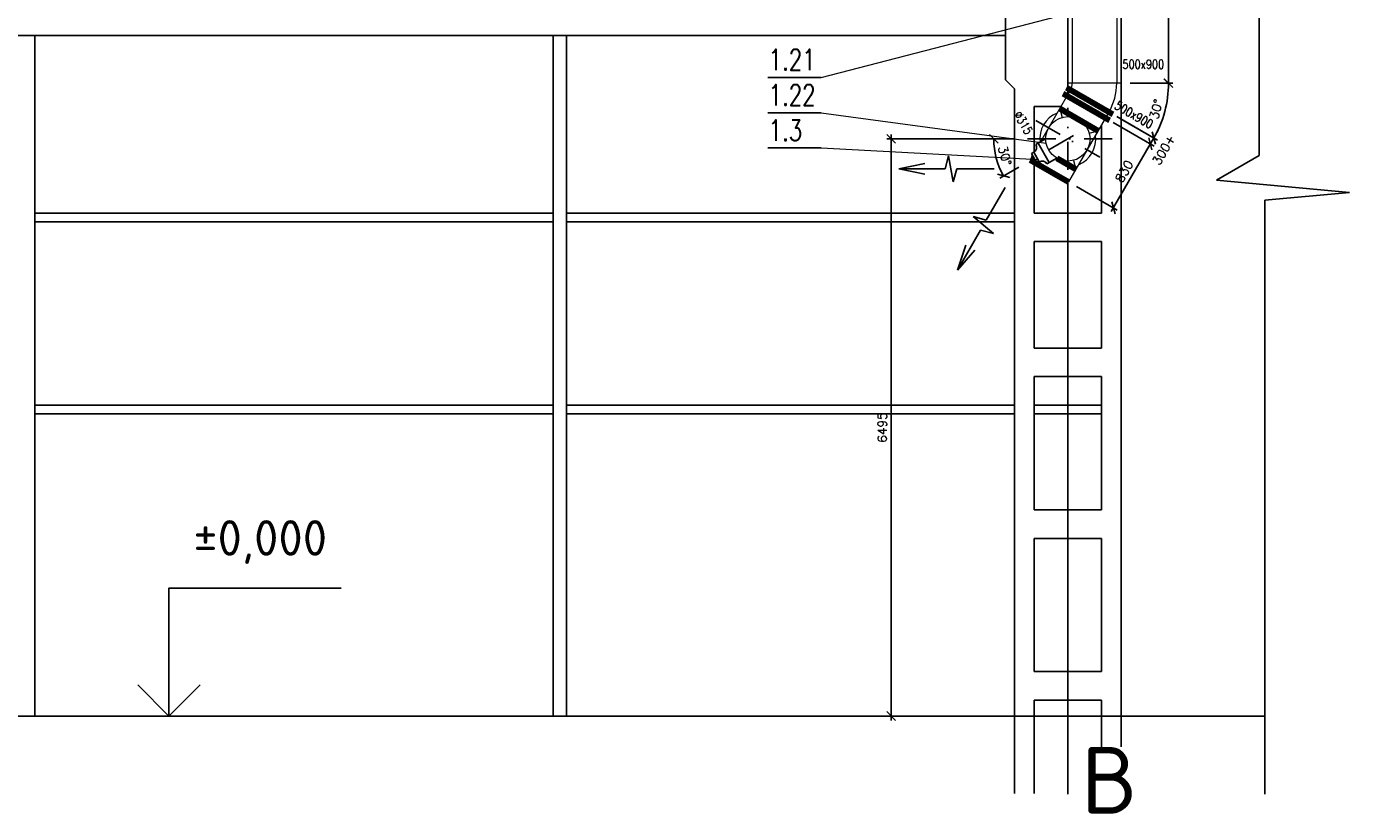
# Model space of a CAD drawing. Header units: millimetres. Extents: x -746391 to 410178, y -169697 to 100555.
# Tile 61 of 179: x 89045 to 103933, y -54784 to -45927. Entities that reach past the tile are written whole.
import ezdxf
from ezdxf.enums import TextEntityAlignment as Align

# ---------------------------------------------------------------- set-up
doc = ezdxf.new("R2010")
doc.units = ezdxf.units.MM
doc.linetypes.add('ČERCHOVANÁ', pattern=[25.4, 12.7, -6.35, 0, -6.35])
doc.layers.get('0').update_dxf_attribs({"color": 9})
doc.layers.get('Defpoints').update_dxf_attribs({"color": 9})
doc.layers.add('VZT-KOTY', color=2, linetype='Continuous', lineweight=25)
for name, color, linetype in [('VZT-KÓTY', 2, 'Continuous'), ('VZT-POZICE', 6, 'Continuous'), ('VZT-PŘÍOD-OSY', 1, 'ČERCHOVANÁ'), ('VZT-PŘÍVOD-TENKÉ', 4, 'Continuous'), ('VZT-PŘÍVOD-VÝKON', 2, 'Continuous'), ('VZT-PŘÍVOD-ZAŘÍZENÍ', 3, 'Continuous'), ('VZT-STAVBA', 7, 'Continuous'), ('VZT-ZAŘ', 3, 'Continuous')]:
    doc.layers.add(name, color=color, linetype=linetype)
doc.styles.add('A99_kota', font='isocpeur.ttf', dxfattribs={"height": 2})
doc.styles.add('ad_popis 100', font='isocpeur.ttf', dxfattribs={"height": 200})
doc.styles.add('RomanS', font='romans.shx')
doc.dimstyles.new('VZT50', dxfattribs={"dimscale": 50, "dimtxt": 2, "dimasz": 2, "dimexe": 1, "dimexo": 2, "dimgap": 1, "dimtad": 1, "dimtoh": 1, "dimdec": 0, "dimzin": 0, "dimdsep": 46, "dimtxsty": 'RomanS', "dimblk1": 'OBLIQUE', "dimblk2": 'OBLIQUE', "dimsah": 1, "dimcen": 1, "dimdle": 1, "dimclrd": 256, "dimclre": 256, "dimclrt": 256, "dimadec": 0, "dimazin": 0, "dimtfac": 1, "dimtdec": 0, "dimtmove": 2, "dimatfit": 3, "dimldrblk": 'OBLIQUE', "dimfxl": 1, "dimtolj": 1, "dimtzin": 0, "dimarcsym": 0})

# ---------------------------------------------------------------- blocks, each defined once
blk = doc.blocks.new('*U31')
at = {"color": 0, "linetype": 'ByBlock', "lineweight": -2}
blk.add_line((-3, 0), (7, 0), dxfattribs=at)
for points in [[(0, 0), (0, 7.2), (0, 7.2), (9.7, 7.2)], [(-1.75, 1.75), (0, 0), (1.75, 1.75)]]:
    blk.add_lwpolyline(points, dxfattribs=at)
at = {"color": 0, "linetype": 'ByBlock', "lineweight": -2, "style": 'A99_kota'}
for tag, p in [('VYSKA', (9.2, 9.95)), ('POPIS', (9.2, 6.7))]:
    blk.add_attdef(tag, text='', height=2, dxfattribs=at).set_placement(p, align=Align.TOP_RIGHT)
blk = doc.blocks.new('_Oblique')
at = {"color": 0, "linetype": 'ByBlock', "lineweight": -2}
blk.add_line((-0.5, -0.5), (0.5, 0.5), dxfattribs=at)
blk = doc.blocks.new('*D1909')
at = {"layer": 'Defpoints', "color": 0, "linetype": 'Continuous', "lineweight": 18, "ltscale": 0.5, "transparency": 16777216}
for p in [(98775, -47192), (100263, -47192), (100163, -53687)]:
    blk.add_point(p, dxfattribs=at)
at = {"layer": 'VZT-KOTY', "linetype": 'Continuous', "lineweight": -2, "ltscale": 0.5, "transparency": 16777216}
for p, q in [((100163, -47192), (98725, -47192)), ((98775, -53737), (98775, -47142)), ((100063, -53687), (98725, -53687))]:
    blk.add_line(p, q, dxfattribs=at)
at = {"layer": 'VZT-KOTY', "linetype": 'Continuous', "lineweight": -2, "ltscale": 0.5, "transparency": 16777216, "xscale": 100, "yscale": 100, "zscale": 100}
for p, rotation in [((98775, -47192), 90), ((98775, -53687), 270)]:
    blk.add_blockref('_Oblique', p, dxfattribs=dict(at, rotation=rotation))
at = {"layer": 'VZT-KOTY', "linetype": 'Continuous', "lineweight": 18, "ltscale": 0.5, "transparency": 16777216, "insert": (98675, -50440), "char_height": 100, "attachment_point": 5, "rotation": 90, "style": 'RomanS'}
blk.add_mtext('\\A1;6495', dxfattribs=at)
blk = doc.blocks.new('*D1951')
at = {"layer": 'Defpoints', "color": 0, "linetype": 'Continuous', "lineweight": 18, "ltscale": 0.5, "transparency": 16777216}
for p in [(101363, -44566), (101895, -44566), (101363, -46566)]:
    blk.add_point(p, dxfattribs=at)
at = {"layer": 'VZT-KOTY', "linetype": 'Continuous', "lineweight": -2, "ltscale": 0.5, "transparency": 16777216}
for p, q in [((101463, -44566), (101945, -44566)), ((101895, -46616), (101895, -44516)), ((101463, -46566), (101945, -46566))]:
    blk.add_line(p, q, dxfattribs=at)
at = {"layer": 'VZT-KOTY', "linetype": 'Continuous', "lineweight": -2, "ltscale": 0.5, "transparency": 16777216, "xscale": 100, "yscale": 100, "zscale": 100}
for p, rotation in [((101895, -44566), 90), ((101895, -46566), 270)]:
    blk.add_blockref('_Oblique', p, dxfattribs=dict(at, rotation=rotation))
at = {"layer": 'VZT-KOTY', "linetype": 'Continuous', "lineweight": 18, "ltscale": 0.5, "transparency": 16777216, "insert": (101795, -45566), "char_height": 100, "attachment_point": 5, "rotation": 90, "style": 'RomanS'}
blk.add_mtext('\\A1;2000', dxfattribs=at)
blk = doc.blocks.new('*D1954')
at = {"layer": 'Defpoints', "color": 0, "linetype": 'Continuous', "lineweight": 18, "ltscale": 0.5, "transparency": 16777216}
for p in [(100763, -46566), (101363, -46566), (100750, -46616), (101269, -46916), (101821, -46987)]:
    blk.add_point(p, dxfattribs=at)
at = {"layer": 'VZT-KOTY', "linetype": 'Continuous', "lineweight": -2, "ltscale": 0.5, "transparency": 16777216}
for p, q in [((101463, -46566), (101946, -46566)), ((101356, -46966), (101774, -47207))]:
    blk.add_line(p, q, dxfattribs=at)
blk.add_arc((100663, -46566), 1233, 330, 0, dxfattribs=at)
at = {"layer": 'VZT-KOTY', "linetype": 'Continuous', "lineweight": -2, "ltscale": 0.5, "transparency": 16777216, "xscale": 100, "yscale": 100, "zscale": 100}
for p, rotation in [((101896, -46566), 90.0000000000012), ((101730, -47182), 239.9999999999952)]:
    blk.add_blockref('_Oblique', p, dxfattribs=dict(at, rotation=rotation))
at = {"layer": 'VZT-KOTY', "linetype": 'Continuous', "lineweight": 18, "ltscale": 0.5, "transparency": 16777216, "insert": (101757, -46859), "char_height": 100, "attachment_point": 5, "rotation": 75, "style": 'RomanS'}
blk.add_mtext('\\A1;30°', dxfattribs=at)
blk = doc.blocks.new('*D1955')
at = {"layer": 'Defpoints', "color": 0, "linetype": 'Continuous', "lineweight": 18, "ltscale": 0.5, "transparency": 16777216}
for p in [(101187, -46958), (101692, -47249), (100772, -47677)]:
    blk.add_point(p, dxfattribs=at)
at = {"layer": 'VZT-KOTY', "linetype": 'Continuous', "lineweight": -2, "ltscale": 0.5, "transparency": 16777216}
for p, q in [((101274, -47008), (101735, -47274)), ((101252, -48011), (101717, -47206)), ((100859, -47727), (101320, -47993))]:
    blk.add_line(p, q, dxfattribs=at)
at = {"layer": 'VZT-KOTY', "linetype": 'Continuous', "lineweight": -2, "ltscale": 0.5, "transparency": 16777216, "xscale": 100, "yscale": 100, "zscale": 100}
for p, rotation in [((101692, -47249), 59.99999999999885), ((101277, -47968), 239.9999999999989)]:
    blk.add_blockref('_Oblique', p, dxfattribs=dict(at, rotation=rotation))
at = {"layer": 'VZT-KOTY', "linetype": 'Continuous', "lineweight": 18, "ltscale": 0.5, "transparency": 16777216, "insert": (101397, -47559), "char_height": 100, "attachment_point": 5, "rotation": 60, "style": 'RomanS'}
blk.add_mtext('\\A1;830', dxfattribs=at)
blk = doc.blocks.new('*D1956')
at = {"layer": 'Defpoints', "color": 0, "linetype": 'Continuous', "lineweight": 18, "ltscale": 0.5, "transparency": 16777216}
for p in [(101226, -46891), (101187, -46958), (101730, -47182)]:
    blk.add_point(p, dxfattribs=at)
at = {"layer": 'VZT-KOTY', "linetype": 'Continuous', "lineweight": -2, "ltscale": 0.5, "transparency": 16777216}
for p, q in [((101274, -47008), (101735, -47274)), ((101313, -46941), (101774, -47207)), ((101692, -47249), (101730, -47182)), ((101730, -47182), (101780, -47095)), ((101692, -47249), (101642, -47336))]:
    blk.add_line(p, q, dxfattribs=at)
at = {"layer": 'VZT-KOTY', "linetype": 'Continuous', "lineweight": -2, "ltscale": 0.5, "transparency": 16777216, "xscale": 100, "yscale": 100, "zscale": 100}
for p, rotation in [((101692, -47249), 60.00000000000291), ((101730, -47182), 240.0000000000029)]:
    blk.add_blockref('_Oblique', p, dxfattribs=dict(at, rotation=rotation))
at = {"layer": 'VZT-KOTY', "linetype": 'Continuous', "lineweight": 18, "ltscale": 0.5, "transparency": 16777216, "insert": (101844, -47314), "char_height": 100, "attachment_point": 5, "rotation": 60, "style": 'RomanS'}
blk.add_mtext('\\A1;300+', dxfattribs=at)
blk = doc.blocks.new('*D1957')
at = {"layer": 'Defpoints', "color": 0, "linetype": 'Continuous', "lineweight": 18, "ltscale": 0.5, "transparency": 16777216}
for p in [(100263, -47192), (100826, -47156), (101263, -47192), (99942, -47337), (100299, -47460)]:
    blk.add_point(p, dxfattribs=at)
at = {"layer": 'VZT-KOTY', "linetype": 'Continuous', "lineweight": -2, "ltscale": 0.5, "transparency": 16777216}
for p, q in [((100163, -47192), (99880, -47192)), ((100212, -47510), (99998, -47634))]:
    blk.add_line(p, q, dxfattribs=at)
blk.add_arc((100763, -47192), 834, 180, 210, dxfattribs=at)
at = {"layer": 'VZT-KOTY', "linetype": 'Continuous', "lineweight": -2, "ltscale": 0.5, "transparency": 16777216, "xscale": 100, "yscale": 100, "zscale": 100}
for p, rotation in [((99930, -47192), 89.99999999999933), ((100041, -47609), 299.9999999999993)]:
    blk.add_blockref('_Oblique', p, dxfattribs=dict(at, rotation=rotation))
at = {"layer": 'VZT-KOTY', "linetype": 'Continuous', "lineweight": 18, "ltscale": 0.5, "transparency": 16777216, "insert": (100055, -47382), "char_height": 100, "attachment_point": 5, "rotation": 285, "style": 'RomanS'}
blk.add_mtext('\\A1;30°', dxfattribs=at)

msp = doc.modelspace()

# ---------------------------------------------------------------- linework, layer by layer
at = {"layer": 'VZT-KOTY', "linetype": 'Continuous', "lineweight": 18, "ltscale": 0.5}
for p, q in [((97989.1, -46501.1), (101058.1, -45706.6)), ((97989.1, -46898), (100517.9, -47241.2)), ((97989.1, -47294.9), (100427.6, -47423.9))]:
    msp.add_line(p, q, dxfattribs=at)
at = {"layer": 'VZT-PŘÍOD-OSY', "ltscale": 25}
for p, q in [((100763.1, -47542.5), (100763.1, -46842.5)), ((100403.7, -46985), (101122.5, -47400)), ((101263.1, -47192.5), (100263.1, -47192.5)), ((100826, -47156.2), (100299, -47460.4))]:
    msp.add_line(p, q, dxfattribs=at)
at = {"layer": 'VZT-PŘÍVOD-TENKÉ', "linetype": 'Continuous', "lineweight": 18, "ltscale": 0.5}
for p, q in [((100671.6, -46851), (100698.4, -46951)), ((101004.6, -47127.8), (101104.6, -47101)), ((100827.8, -47434), (100854.6, -47534))]:
    msp.add_line(p, q, dxfattribs=at)
at = {"layer": 'VZT-PŘÍVOD-VÝKON'}
for p, q in [((98862.4, -47529.8), (99154.9, -47471.3)), ((99382.7, -47529.5), (99421.9, -47383.3)), ((99421.9, -47383.3), (99473.5, -47675.8)), ((99382.7, -47529.5), (98862.7, -47529.5)), ((98862.7, -47529.5), (99155.2, -47588)), ((99512.7, -47529.5), (99473.5, -47675.8)), ((99935.2, -47529.5), (99512.7, -47529.5)), ((100057.3, -47740.9), (99846, -48106.9)), ((99927.3, -48258.6), (99699.8, -48067.7)), ((99846, -48106.9), (99699.8, -48067.7)), ((99781.1, -48219.4), (99521, -48669.8)), ((99781.1, -48219.4), (99927.3, -48258.6)), ((99521, -48669.8), (99616.6, -48387.2)), ((99521, -48669.8), (99718, -48445.7))]:
    msp.add_line(p, q, dxfattribs=at)
at = {"layer": 'VZT-PŘÍVOD-ZAŘÍZENÍ', "linetype": 'Continuous', "lineweight": 18, "ltscale": 0.5}
for p, q in [((100813.1, -42586.8), (100813.1, -46565.7)), ((101313.1, -42586.8), (101313.1, -46565.7)), ((101363.1, -46565.7), (100763.1, -46565.7)), ((100793, -46640.7), (100455.1, -47226)), ((101226, -46890.7), (100772.1, -47676.9)), ((100359.9, -47390.9), (100339.1, -47426.9))]:
    msp.add_line(p, q, dxfattribs=at)
at = {"layer": 'VZT-PŘÍVOD-ZAŘÍZENÍ', "lineweight": 90}
for p, q in [((100710.8, -46683.1), (101230.4, -46983.1)), ((100749.7, -46615.7), (101269.3, -46915.7)), ((100671.6, -46851), (101104.6, -47101)), ((100339.1, -47426.9), (100772.1, -47676.9)), ((100638.1, -47409), (100854.6, -47534))]:
    msp.add_line(p, q, dxfattribs=at)
at = {"layer": 'VZT-PŘÍVOD-ZAŘÍZENÍ'}
for p, q in [((100513.1, -47192.5), (100402.9, -47256.1)), ((100380, -47341.5), (100353, -47357.1)), ((100442.5, -47449.7), (100380, -47341.5)), ((100555, -47457), (100430, -47240.5)), ((100415.5, -47465.4), (100353, -47357.1)), ((100442.5, -47449.7), (100415.5, -47465.4)), ((100638.1, -47409), (100527.9, -47472.6))]:
    msp.add_line(p, q, dxfattribs=at)
at = {"layer": 'VZT-PŘÍVOD-ZAŘÍZENÍ', "linetype": 'Continuous', "lineweight": 18, "ltscale": 0.5}
msp.add_circle((100763.1, -47192.5), 250, dxfattribs=at)
for centre, radius, start, end in [((100663.1, -46565.7), 150, 330, 0), ((100663.1, -46565.7), 650, 330, 0), ((100763.1, -47192.5), 315, 112.528, 187.472), ((100763.1, -47192.5), 315, 292.528, 7.472)]:
    msp.add_arc(centre, radius, start, end, dxfattribs=at)
at = {"layer": 'VZT-PŘÍVOD-ZAŘÍZENÍ'}
for centre, radius, start, end in [((100348.8, -47287.4), 62.5, 300, 30), ((100411.3, -47395.6), 51.6, 157.27683, 262.72317), ((100473.8, -47503.9), 62.5, 30, 120)]:
    msp.add_arc(centre, radius, start, end, dxfattribs=at)
at = {"layer": 'VZT-STAVBA'}
for p, q in [((102915.6, -47380), (102915.6, -39536.2)), ((101363.1, -41687.5), (101363.1, -53687.5)), ((100063.1, -45827.5), (100063.1, -46527.5)), ((100063.1, -46027.5), (78813.1, -46027.5)), ((89138.1, -46027.5), (89138.1, -53687.5)), ((94973.1, -46027.5), (94973.1, -53687.5)), ((95123.1, -46027.5), (95123.1, -53687.5)), ((100063.1, -46527.5), (100163.1, -46627.5)), ((100163.1, -46627.5), (100163.1, -53687.5)), ((100383.1, -46827.5), (100383.1, -47339.6)), ((100685.2, -46827.5), (100383.1, -46827.5)), ((101143.1, -47034.3), (101143.1, -48027.5)), ((100383.1, -47452.3), (100383.1, -48027.5)), ((102435.6, -47657.5), (102915.6, -47380)), ((103933.1, -47795), (102435.6, -47657.5)), ((102978.1, -47882.5), (103933.1, -47795)), ((102978.1, -54565), (102978.1, -47882.5)), ((94973.1, -48027.5), (89138.1, -48027.5)), ((100163.1, -48027.5), (95123.1, -48027.5)), ((101143.1, -48027.5), (100383.1, -48027.5)), ((94973.1, -48127.5), (89138.1, -48127.5)), ((100163.1, -48127.5), (95123.1, -48127.5)), ((100383.1, -48347.5), (100383.1, -49547.5)), ((101143.1, -48347.5), (100383.1, -48347.5)), ((101143.1, -48347.5), (101143.1, -49547.5)), ((101143.1, -49547.5), (100383.1, -49547.5)), ((100383.1, -49867.5), (100383.1, -51367.5)), ((101143.1, -49867.5), (100383.1, -49867.5)), ((101143.1, -49867.5), (101143.1, -51367.5)), ((94973.1, -50187.5), (89138.1, -50187.5)), ((94973.1, -50287.5), (89138.1, -50287.5)), ((100163.1, -50187.5), (95123.1, -50187.5)), ((100163.1, -50287.5), (95123.1, -50287.5)), ((100383.1, -50187.5), (101143.1, -50187.5)), ((100383.1, -50287.5), (101143.1, -50287.5)), ((101143.1, -51367.5), (100383.1, -51367.5)), ((100383.1, -51687.5), (100383.1, -53187.5)), ((101143.1, -51687.5), (100383.1, -51687.5)), ((101143.1, -51687.5), (101143.1, -53187.5)), ((101143.1, -53187.5), (100383.1, -53187.5)), ((100383.1, -53507.5), (100383.1, -53687.5)), ((101143.1, -53507.5), (100383.1, -53507.5)), ((101143.1, -53507.5), (101143.1, -53687.5)), ((76413.1, -53687.5), (102978.1, -53687.5))]:
    msp.add_line(p, q, dxfattribs=at)
for points in [[(100763.1, -46692.5), (100763.1, -42474.6)], [(100763.1, -54565), (100763.1, -47671.7)], [(100163.1, -53687.5), (100163.1, -54557.5)], [(100383.1, -53687.5), (100383.1, -54557.5)], [(101143.1, -53687.5), (101143.1, -54557.5)], [(101363.1, -53687.5), (101363.1, -54557.5)]]:
    msp.add_lwpolyline(points, dxfattribs=at)
at = {"layer": 'VZT-ZAŘ'}
for p, q in [((97385.8, -46501.1), (97989.1, -46501.1)), ((97385.8, -46898), (97989.1, -46898)), ((97385.8, -47294.9), (97989.1, -47294.9))]:
    msp.add_line(p, q, dxfattribs=at)

# ---------------------------------------------------------------- block references
at = {"layer": 'VZT-STAVBA'}
ref = msp.add_blockref('*U31', (90648.1, -53687.5), dxfattribs=dict(at, xscale=200, yscale=200, zscale=200))
ref.add_attrib('VYSKA', '±0,000', dxfattribs={"layer": '0', "color": 0, "linetype": 'ByBlock', "lineweight": -2, "height": 400, "style": 'A99_kota'}).set_placement((92428.2, -51482.5), align=Align.TOP_RIGHT)

# ---------------------------------------------------------------- texts
at = {"layer": 'VZT-KÓTY', "style": 'RomanS', "width": 0.8}
msp.add_text('500x900', height=100, dxfattribs=at).set_placement((101377.7, -46403))
for s, rotation, p in [('%%C315', 300, (100150.9, -46918.4)), ('500x900', 330, (101280, -46847.4))]:
    msp.add_text(s, height=100, rotation=rotation, dxfattribs=at).set_placement(p)
at = {"layer": 'VZT-POZICE', "linetype": 'Continuous', "style": 'RomanS', "width": 0.75}
for s, p in [('1.21', (97395.8, -46418.8)), ('1.22', (97395.8, -46815.7)), ('1.3', (97395.8, -47212.6))]:
    msp.add_text(s, height=235.12, rotation=0, dxfattribs=at).set_placement(p)

# ---------------------------------------------------------------- dimensions: what is measured, and where the dimension line sits
at = {"layer": 'VZT-KOTY', "linetype": 'Continuous', "lineweight": 18, "ltscale": 0.5}
for base, p1, p2, picture, middle in [((101894.6, -44565.7), (101363.1, -46565.7), (101363.1, -44565.7), '*D1951', (101794.6, -45565.7)), ((98774.5, -47192.5), (100163.1, -53687.5), (100263.1, -47192.5), '*D1909', (98674.5, -50440))]:
    dim = msp.add_linear_dim(base=base, p1=p1, p2=p2, angle=90, dimstyle='VZT50', dxfattribs=at)
    dim.commit()
    dim.dimension.update_dxf_attribs({"geometry": picture, "text_midpoint": middle})
for base, line1, line2, picture, middle in [((101821.3, -46987.2), ((101363.1, -46565.7), (100763.1, -46565.7)), ((100749.7, -46615.7), (101269.3, -46915.7)), '*D1954', (101757, -46858.8)), ((99942.2, -47337.2), ((101263.1, -47192.5), (100263.1, -47192.5)), ((100826, -47156.2), (100299, -47460.4)), '*D1957', (100054.6, -47382.3))]:
    dim = msp.add_angular_dim_2l(base=base, line1=line1, line2=line2, dimstyle='VZT50', dxfattribs=at)
    dim.commit()
    dim.dimension.update_dxf_attribs({"geometry": picture, "text_midpoint": middle})
dim = msp.add_linear_dim(base=(101730.5, -47182), p1=(101187.1, -46958.1), p2=(101226, -46890.7), angle=240, text='300+', dimstyle='VZT50', dxfattribs=at)
dim.commit()
dim.dimension.update_dxf_attribs({"geometry": '*D1956', "text_midpoint": (101843.9, -47313.9), "dimtype": 160})
dim = msp.add_aligned_dim(p1=(100772.1, -47676.9), p2=(101187.1, -46958.1), distance=-582.5, dimstyle='VZT50', dxfattribs=at)
dim.commit()
dim.dimension.update_dxf_attribs({"geometry": '*D1955', "text_midpoint": (101397.5, -47558.8)})

# ---------------------------------------------------------------- next in the draw order: texts
at = {"layer": 'VZT-STAVBA', "insert": (100913.1, -54034), "char_height": 750, "width": 465, "attachment_point": 1, "style": 'ad_popis 100', "bg_fill": 3, "box_fill_scale": 1, "bg_fill_color": 256, "bg_fill_transparency": 0}
msp.add_mtext('B', dxfattribs=at)

doc.saveas('drawing.dxf')
